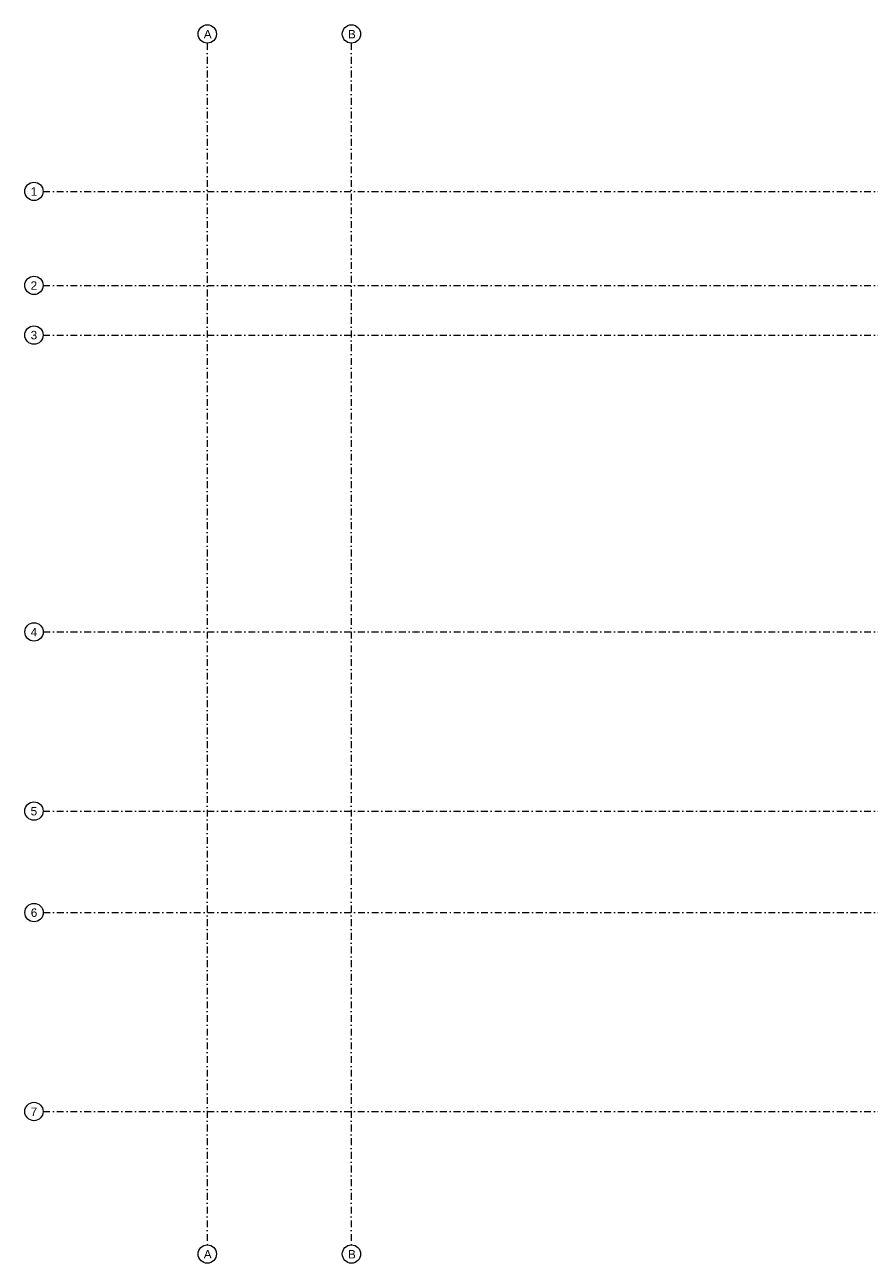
# Model space of a CAD drawing. Header units: centimetres. Extents: x -122 to 72759, y 3298 to 43172.
# Tile 9 of 243: x 34375 to 35949, y 7273 to 9581. Entities that reach past the tile are written whole.
import ezdxf

# ---------------------------------------------------------------- set-up
doc = ezdxf.new("R2010")
doc.units = ezdxf.units.CM
doc.header["$MEASUREMENT"] = 0
doc.linetypes.add('0.50mmSolid', pattern=[0])
doc.linetypes.add('DASHDOT', pattern=[25.4, 12.7, -6.35, 0, -6.35])
doc.layers.add('0-OSIE', color=7, linetype='DASHDOT', lineweight=5)
doc.layers.add('ZZZ_Xref', color=7, linetype='Continuous', lineweight=5)
doc.styles.get("Standard").update_dxf_attribs({"font": 'ARIAL.TTF'})

# ---------------------------------------------------------------- blocks, each defined once
blk = doc.blocks.new('G$CA1DC9C89')
at = {"layer": '0-OSIE', "lineweight": 5}
for points in [[(68.8, -1069.1), (68.8, -3307.2)], [(337.5, -1069.1), (337.5, -3307.2)], [(-236.7, -1345.7), (4271.8, -1345.7)], [(-236.7, -1520.7), (4271.8, -1520.7)], [(-236.7, -1612.9), (4271.8, -1612.9)], [(-236.6, -2165.8), (4271.9, -2165.8)], [(-236.7, -2499.7), (4271.8, -2499.7)], [(-236.4, -2688.7), (4272, -2688.7)], [(-236.7, -3059.3), (4271.8, -3059.3)]]:
    blk.add_lwpolyline(points, dxfattribs=at)
at = {"layer": '0-OSIE', "linetype": '0.50mmSolid', "lineweight": 5, "ltscale": 40}
for centre in [(69.2, -1052), (337.9, -1052), (-253.8, -1345.2), (-253.8, -1520.3), (-253.8, -1612.9), (-253.7, -2165.8), (-253.8, -2499.7), (-253.6, -2688.7), (-253.8, -3059.3), (69.2, -3324.8), (337.9, -3324.8)]:
    blk.add_circle(centre, 17.1, dxfattribs=at)
at = {"layer": '0-OSIE', "lineweight": 5, "ltscale": 40, "char_height": 15.75, "attachment_point": 7, "rotation": 0}
for s, insert in [('\\pxqc;A', (50.8, -1060.2)), ('\\pxqc;B', (319.5, -1060.2)), ('\\pxqc;1', (-273.1, -1353.5)), ('\\pxqc;2', (-273.1, -1528.6)), ('\\pxqc;3', (-273.1, -1621.1)), ('\\pxqc;4', (-273, -2174.1)), ('\\pxqc;5', (-273.1, -2507.9)), ('\\pxqc;6', (-272.8, -2697)), ('\\pxqc;7', (-273.1, -3067.6)), ('\\pxqc;A', (50.8, -3333.1)), ('\\pxqc;B', (319.5, -3333.1))]:
    blk.add_mtext_dynamic_manual_height_columns(s, width=38.333, gutter_width=12.5, heights=[17.6], dxfattribs=dict(at, insert=insert))

msp = doc.modelspace()

# ---------------------------------------------------------------- block references
at = {"layer": 'ZZZ_Xref'}
msp.add_blockref('G$CA1DC9C89', (34646.15529, 10615.38849), dxfattribs=at)

doc.saveas('drawing.dxf')
